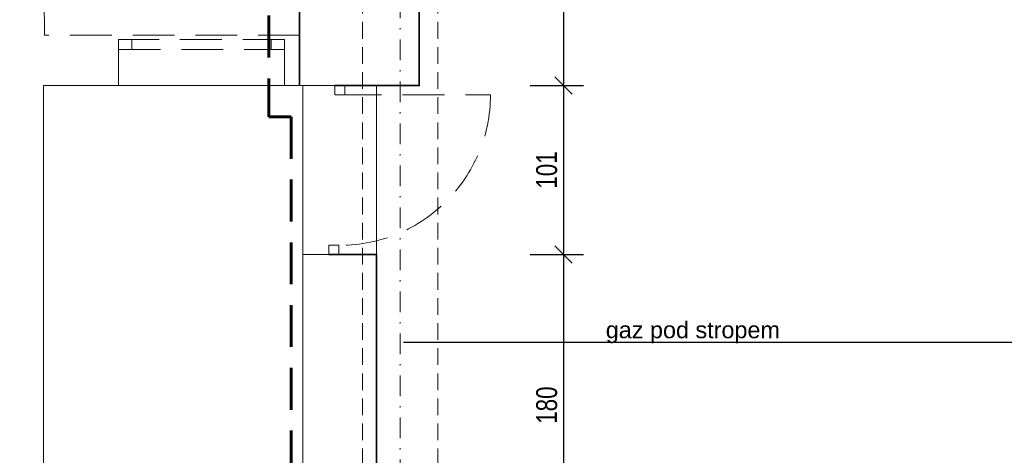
# Model space of a CAD drawing. Header units: millimetres. Extents: x 4946 to 18537, y -10559 to 785.
# Tile 22 of 74: x 5871 to 6460, y -597 to -337. Entities that reach past the tile are written whole.
import ezdxf

# ---------------------------------------------------------------- set-up
doc = ezdxf.new("R2010")
doc.units = ezdxf.units.MM
for name, pattern in [('DASHDOT', [1, 0.5, -0.25, 0, -0.25]), ('DASHED', [0.75, 0.5, -0.25]), ('DASHEDX2', [1.5, 1, -0.5])]:
    doc.linetypes.add(name, pattern=pattern)
for name, color, linetype, lineweight in [('!MARIUSZ', 220, 'Continuous', 35), ('PG_OSIE', 1, 'DASHDOT', 18), ('PG_PODCIĄGI', 1, 'DASHED', 18), ('PG_PRZERYWANE_ŚREDNIE', 1, 'DASHEDX2', 18), ('PG_WYMIARY', 1, 'Continuous', 18), ('PG_ŚCIANY_SŁUPY', 4, 'Continuous', 35)]:
    doc.layers.add(name, color=color, linetype=linetype, lineweight=lineweight)
doc.layers.add('PG_POMOCNICZNE', color=6, linetype='Continuous', lineweight=18, plot=False)
doc.styles.add('BIKWYM', font='BIKROMSW.SHX', dxfattribs={"width": 0.8})
doc.styles.get("Standard").update_dxf_attribs({"font": 'arial.ttf'})
doc.dimstyles.new('BA_KR_50', dxfattribs={"dimscale": 0.5, "dimtxt": 25, "dimasz": 1.666667, "dimexe": 24, "dimexo": 0, "dimgap": 0, "dimtad": 0, "dimdec": 1, "dimrnd": 0.5, "dimzin": 9, "dimdsep": 46, "dimtxsty": 'BIKWYM', "dimblk": 'WYM-KR', "dimcen": 0, "dimdle": 20, "dimclrd": 256, "dimclre": 256, "dimclrt": 7, "dimadec": 0, "dimazin": 0, "dimtfac": 0.033333, "dimtdec": 1, "dimtmove": 0, "dimatfit": 3, "dimldrblk": 'WYM-KR', "dimfxl": 40, "dimfxlon": 1, "dimtvp": 0.8, "dimtolj": 1, "dimarcsym": 0})

# ---------------------------------------------------------------- blocks, each defined once
blk = doc.blocks.new('WYM-KR')
at = {"linetype": 'ByBlock'}
blk.add_line((11.52, 0), (-11.52, 0), dxfattribs=at)
at = {"color": 7, "linetype": 'ByBlock'}
blk.add_line((6.24, 6.24), (-6.24, -6.24), dxfattribs=at)
blk = doc.blocks.new('*D340')
at = {"layer": 'Defpoints', "color": 0, "transparency": 16777216}
for p in [(6113.29, -97.31), (6102.29, -376.31), (6196.19, -376.31)]:
    blk.add_point(p, dxfattribs=at)
at = {"layer": 'PG_WYMIARY', "lineweight": -2, "transparency": 16777216}
for p, q in [((6176.19, -97.31), (6208.19, -97.31)), ((6196.19, -98.14), (6196.19, -375.47)), ((6176.19, -376.31), (6208.19, -376.31))]:
    blk.add_line(p, q, dxfattribs=at)
at = {"layer": 'PG_WYMIARY', "lineweight": -2, "transparency": 16777216, "xscale": 0.8333333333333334, "yscale": 0.8333333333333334, "zscale": 0.8333333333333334}
for p, rotation in [((6196.19, -97.31), 90), ((6196.19, -376.31), 270)]:
    blk.add_blockref('WYM-KR', p, dxfattribs=dict(at, rotation=rotation))
at = {"layer": 'PG_WYMIARY', "color": 7, "transparency": 16777216, "insert": (6186.19, -236.81), "char_height": 12.5, "attachment_point": 5, "rotation": 90, "style": 'BIKWYM'}
blk.add_mtext('\\A1;279', dxfattribs=at)
blk = doc.blocks.new('*D341')
at = {"layer": 'Defpoints', "color": 0, "transparency": 16777216}
for p in [(6102.29, -376.31), (6076.79, -477.31), (6196.19, -477.31)]:
    blk.add_point(p, dxfattribs=at)
at = {"layer": 'PG_WYMIARY', "lineweight": -2, "transparency": 16777216}
for p, q in [((6176.19, -376.31), (6208.19, -376.31)), ((6196.19, -377.14), (6196.19, -476.47)), ((6176.19, -477.31), (6208.19, -477.31))]:
    blk.add_line(p, q, dxfattribs=at)
at = {"layer": 'PG_WYMIARY', "lineweight": -2, "transparency": 16777216, "xscale": 0.8333333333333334, "yscale": 0.8333333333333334, "zscale": 0.8333333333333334}
for p, rotation in [((6196.19, -376.31), 90), ((6196.19, -477.31), 270)]:
    blk.add_blockref('WYM-KR', p, dxfattribs=dict(at, rotation=rotation))
at = {"layer": 'PG_WYMIARY', "color": 7, "transparency": 16777216, "insert": (6186.19, -426.81), "char_height": 12.5, "attachment_point": 5, "rotation": 90, "style": 'BIKWYM'}
blk.add_mtext('\\A1;101', dxfattribs=at)
blk = doc.blocks.new('*D342')
at = {"layer": 'Defpoints', "color": 0, "transparency": 16777216}
for p in [(6076.79, -477.31), (6113.29, -657.31), (6196.19, -657.31)]:
    blk.add_point(p, dxfattribs=at)
at = {"layer": 'PG_WYMIARY', "lineweight": -2, "transparency": 16777216}
for p, q in [((6176.19, -477.31), (6208.19, -477.31)), ((6196.19, -478.14), (6196.19, -656.47)), ((6176.19, -657.31), (6208.19, -657.31))]:
    blk.add_line(p, q, dxfattribs=at)
at = {"layer": 'PG_WYMIARY', "lineweight": -2, "transparency": 16777216, "xscale": 0.8333333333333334, "yscale": 0.8333333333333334, "zscale": 0.8333333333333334}
for p, rotation in [((6196.19, -477.31), 90), ((6196.19, -657.31), 270)]:
    blk.add_blockref('WYM-KR', p, dxfattribs=dict(at, rotation=rotation))
at = {"layer": 'PG_WYMIARY', "color": 7, "transparency": 16777216, "insert": (6186.19, -567.31), "char_height": 12.5, "attachment_point": 5, "rotation": 90, "style": 'BIKWYM'}
blk.add_mtext('\\A1;180', dxfattribs=at)

msp = doc.modelspace()

# ---------------------------------------------------------------- linework, layer by layer
at = {"layer": '!MARIUSZ', "color": 18, "linetype": 'DASHED', "lineweight": 0, "ltscale": 50, "true_color": 0x000000}
for p, q in [((6038.55, -376.31), (6059.55, -376.31)), ((6059.55, -376.31), (6065.55, -376.31)), ((6059.55, -381.81), (6059.55, -376.31)), ((6065.55, -376.31), (6065.55, -381.81)), ((6065.55, -381.81), (6059.55, -381.81)), ((6056.05, -471.81), (6062.05, -471.81)), ((6056.05, -477.31), (6056.05, -471.81)), ((6062.05, -471.81), (6062.05, -477.31)), ((6040.55, -477.31), (6062.05, -477.31)), ((6062.05, -477.31), (6056.05, -477.31))]:
    msp.add_line(p, q, dxfattribs=at)
at = {"layer": '!MARIUSZ', "color": 18, "linetype": 'DASHED', "lineweight": 0, "ltscale": 50, "true_color": 0x000000, "extrusion": (0, 0, -1)}
msp.add_line((6062.55, -381.81), (6152.55, -381.81), dxfattribs=at)
at = {"layer": '!MARIUSZ', "color": 18, "linetype": 'DASHED', "lineweight": 0, "ltscale": 50, "true_color": 0x000000}
for points in [[(6038.8, -346.31), (5886.05, -346.31), (5885.55, -223.31), (5826.05, -223.31), (5826.05, -230.81), (5828.05, -230.81), (5828.05, -253.31), (5857.05, -253.31), (5857.05, -868.81), (5885.55, -868.81), (5885.55, -376.31), (6038.55, -376.31), (6038.8, -346.31)], [(6029.38, -376.31), (5930.38, -376.31), (5930.38, -346.31)], [(6038.55, -376.31), (6029.55, -376.31), (6029.55, -346.31)], [(5930.38, -348.72), (5930.38, -354.72), (6029.55, -354.72), (6029.55, -348.72), (5930.38, -348.72)], [(5885.55, -376.31), (5885.55, -848.31), (6040.55, -848.31)], [(6040.55, -862.31), (6040.55, -477.31)]]:
    msp.add_lwpolyline(points, dxfattribs=at)
for points in [[(5930.38, -348.72), (5938.38, -348.72), (5938.38, -354.72), (5930.38, -354.72)], [(6021.55, -348.72), (6029.55, -348.72), (6029.55, -354.72), (6021.55, -354.72)]]:
    msp.add_lwpolyline(points, close=True, dxfattribs=at)
at = {"layer": '!MARIUSZ', "color": 18, "linetype": 'DASHED', "lineweight": 0, "ltscale": 50, "true_color": 0x000000, "extrusion": (0, 0, -1)}
msp.add_arc((-6062.55, -381.81), 90, 180, 270, dxfattribs=at)
at = {"color": 40, "lineweight": 30, "true_color": 0xf8d731}
msp.add_line((6100.67, -529.72), (7888.64, -529.72), dxfattribs=at)
at = {"layer": 'PG_OSIE', "color": 18, "ltscale": 25, "true_color": 0x000000}
msp.add_lwpolyline([(6098.55, 780.75), (6098.55, -2070.06)], dxfattribs=at)
at = {"layer": 'PG_PODCIĄGI', "color": 18, "ltscale": 20, "true_color": 0x000000}
for points in [[(6076.05, 561.69), (6076.05, -1912.31)], [(6121.05, 561.69), (6121.05, -1912.31)]]:
    msp.add_lwpolyline(points, dxfattribs=at)
at = {"layer": 'PG_POMOCNICZNE'}
msp.add_lwpolyline([(7894.55, -1848.31), (6084.55, -1848.31), (6084.55, -1297.31), (6121.05, -1297.31), (6121.05, -1257.31), (6084.55, -1257.31), (6084.55, -697.31), (6121.05, -697.31), (6121.05, -657.31), (6084.55, -657.31), (6084.55, -376.31), (6110.05, -376.31), (6110.05, -97.31), (6121.05, -97.31), (6121.05, -57.31), (6110.05, -57.31), (6110.05, 391.19)], dxfattribs=at)
msp.add_lwpolyline([(5885.55, -376.31), (6040.55, -376.31), (6040.55, -848.31), (5885.55, -848.31)], close=True, dxfattribs=at)
at = {"layer": 'PG_PRZERYWANE_ŚREDNIE', "color": 18, "lineweight": 60, "ltscale": 25, "true_color": 0x000000}
msp.add_lwpolyline([(6020.21, 602.96), (6020.21, -395.05), (6033.45, -395.05), (6033.45, -1978.41)], dxfattribs=at)
at = {"layer": 'PG_ŚCIANY_SŁUPY', "color": 18, "true_color": 0x000000}
for points in [[(6038.55, 564.69), (6038.55, -376.31)], [(6059.55, -376.31), (6080.05, -376.31), (6110.05, -376.31), (6110.05, -97.31), (6121.05, -97.31), (6121.05, -57.31), (6110.05, -57.31), (6110.05, 492.69), (6123.8, 492.69), (6123.8, 500.69), (6125.55, 500.69)], [(6056.05, -477.31), (6062.55, -477.31), (6084.55, -477.31), (6084.55, -657.31), (6121.05, -657.31), (6121.05, -697.31), (6084.55, -697.31), (6084.55, -862.31), (6059.3, -862.31)]]:
    msp.add_lwpolyline(points, dxfattribs=at)

# ---------------------------------------------------------------- texts
at = {"color": 18, "lineweight": 30, "true_color": 0x000000, "insert": (6221.44, -517.33), "char_height": 10, "attachment_point": 1}
msp.add_mtext_dynamic_manual_height_columns('gaz pod stropem', width=650.6795, gutter_width=50, heights=[0], dxfattribs=at)

# ---------------------------------------------------------------- dimensions: what is measured, and where the dimension line sits
at = {"layer": 'PG_WYMIARY'}
for base, p1, p2, picture, middle in [((6196.19, -376.31), (6113.29, -97.31), (6102.29, -376.31), '*D340', (6186.19, -236.81)), ((6196.19, -477.31), (6102.29, -376.31), (6076.79, -477.31), '*D341', (6186.19, -426.81)), ((6196.19, -657.31), (6076.79, -477.31), (6113.29, -657.31), '*D342', (6186.19, -567.31))]:
    dim = msp.add_linear_dim(base=base, p1=p1, p2=p2, angle=90, dimstyle='BA_KR_50', override={"dimdec": 0, "dimrnd": 0, "dimtmove": 1}, dxfattribs=at)
    dim.commit()
    dim.dimension.update_dxf_attribs({"geometry": picture, "text_midpoint": middle})

doc.saveas('drawing.dxf')
